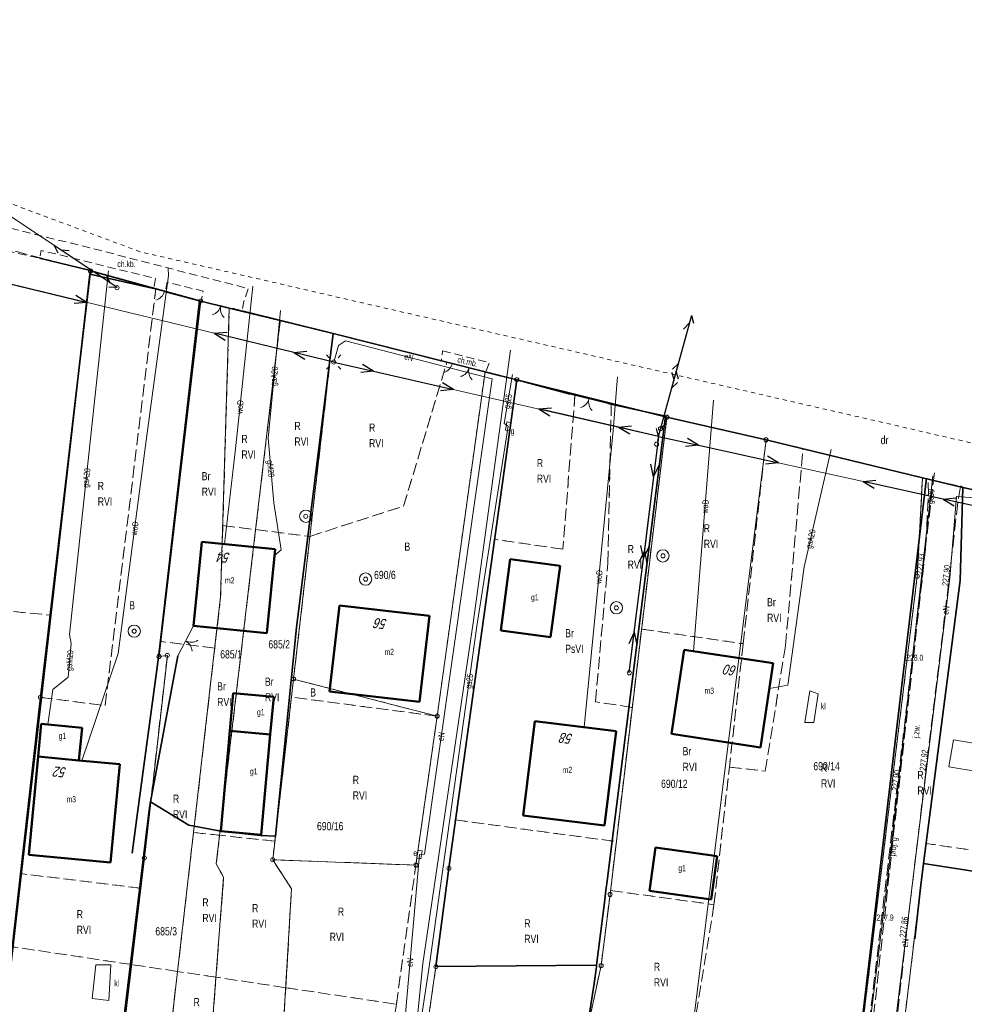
# Model space of a CAD drawing. Header units: metres. Extents: x 6590050 to 6616701, y 5542928 to 5566958.
# Tile 43 of 48: x 6598948 to 6599063, y 5546808 to 5546928. Entities that reach past the tile are written whole.
import ezdxf
from ezdxf.enums import TextEntityAlignment as Align

# ---------------------------------------------------------------- set-up
doc = ezdxf.new("R2010")
doc.units = ezdxf.units.M
doc.header["$MEASUREMENT"] = 0
for name, pattern in [('1.0_0.5', [1.5, 1, -0.5]), ('1.5_0.5', [2, 1.5, -0.5]), ('219-500', [0]), ('egba01_500', [0]), ('egkk-500', [2, 1.5, -0.5]), ('egug-500', [1, 0.5, -0.5]), ('otob_500', [0]), ('otof_500', [0]), ('suep_nn_500', [0]), ('supp_500', [1, 0.5, -0.5]), ('sutp_500', [0])]:
    doc.linetypes.add(name, pattern=pattern)
doc.layers.get('0').update_dxf_attribs({"color": 2, "linetype": 'CONTINUOUS', "lineweight": 5})
for name, color, linetype in [('202-punkt graniczny', 7, 'CONTINUOUS'), ('203-punkt graniczny', 7, 'CONTINUOUS'), ('209-oznaczenie konturu klasyfikacyjnego', 7, 'CONTINUOUS'), ('210-oznaczenie konturu użytku gruntowego', 7, 'CONTINUOUS'), ('211-numer działki ewidencyjnej', 7, 'CONTINUOUS'), ('217-kontur klasyfikacyjny', 7, 'CONTINUOUS'), ('218-kontur użytku gruntowego', 7, 'CONTINUOUS'), ('219-działka ewidencyjna', 7, 'CONTINUOUS'), ('312-budynek ewidencyjny', 7, 'CONTINUOUS'), ('312-oznaczenie budynku ewidencyjnego-Atr117', 7, 'CONTINUOUS'), ('Adres nieruchomości (na budynku)', 7, 'CONTINUOUS'), ('brama', 7, 'CONTINUOUS'), ('chodnik', 7, 'CONTINUOUS'), ('chodnik-Atr17', 7, 'CONTINUOUS'), ('furtka', 7, 'CONTINUOUS'), ('Granica arkusza mapy', 7, 'CONTINUOUS'), ('jezdnia', 7, 'CONTINUOUS'), ('jezdnia-Atr17', 7, 'CONTINUOUS'), ('latarnia', 7, 'CONTINUOUS'), ('ogrodzenie trwałe', 7, 'CONTINUOUS'), ('osadnik  szambo', 7, 'CONTINUOUS'), ('osadnik  szambo-Atr17', 7, 'CONTINUOUS'), ('pikieta naturalna', 7, 'CONTINUOUS'), ('pikieta naturalna-Atr2', 7, 'CONTINUOUS'), ('pikieta sztuczna', 7, 'CONTINUOUS'), ('pikieta sztuczna-Atr2', 7, 'CONTINUOUS'), ('przewód elektroenergetyczny niskiego napięcia', 7, 'CONTINUOUS'), ('przewód elektroenergetyczny podziemny', 7, 'CONTINUOUS'), ('przewód elektroenergetyczny podziemny-Atr1', 7, 'CONTINUOUS'), ('przewód gazowy', 7, 'CONTINUOUS'), ('przewód gazowy - ob. projektowany', 7, 'CONTINUOUS'), ('przewód gazowy - ob. projektowany-Atr1', 7, 'CONTINUOUS'), ('przewód gazowy-Atr1', 7, 'CONTINUOUS'), ('przewód telekomunikacyjny napowietrzny', 7, 'CONTINUOUS'), ('przewód wodociągowy', 7, 'CONTINUOUS'), ('przewód wodociągowy-Atr1', 7, 'CONTINUOUS'), ('studnia zwykła', 7, 'CONTINUOUS'), ('szafa elektroenergetyczna lub kontener', 7, 'CONTINUOUS'), ('szafa elektroenergetyczna lub kontener-Atr17', 7, 'CONTINUOUS'), ('szafa gazowa lub kontener', 7, 'CONTINUOUS'), ('szafa gazowa lub kontener-Atr17', 7, 'CONTINUOUS'), ('słup przewodów napowietrznych', 7, 'CONTINUOUS')]:
    doc.layers.add(name, color=color, linetype=linetype)
doc.styles.get("Standard").update_dxf_attribs({"font": 'Working1250', "width": 0.75})
doc.linetypes.add('902-500', pattern='A,3.75,0,[1,ksztalty.shx,S=0.5,R=0,X=0,Y=0],3.75', length=7.5)

# ---------------------------------------------------------------- blocks, each defined once
blk = doc.blocks.new('203')
at = {"linetype": 'Continuous', "lineweight": 0}
h = blk.add_hatch(color=0, dxfattribs=at)
edge = h.paths.add_edge_path()
edge.add_arc((0, 0), 0.045, 0, 360)
blk = doc.blocks.new('202')
at = {"color": 0, "linetype": 'Continuous', "lineweight": 0}
blk.add_circle((0, 0), 0.25, dxfattribs=at)
blk = doc.blocks.new('US15')
at = {"color": 0, "linetype": 'Continuous', "lineweight": 13}
blk.add_circle((0, 0), 0.25, dxfattribs=at)
blk = doc.blocks.new('SM01')
at = {"color": 0, "linetype": 'Continuous', "lineweight": 13}
for p, q in [((-0.53, 0.531), (-0.883, 0.884)), ((0.531, 0.531), (0.884, 0.884)), ((-0.53, -0.53), (-0.883, -0.883)), ((0.531, -0.53), (0.884, -0.883))]:
    blk.add_line(p, q, dxfattribs=at)
blk.add_circle((0, 0), 0.25, dxfattribs=at)
blk = doc.blocks.new('US13')
at = {"color": 0, "linetype": 'Continuous', "lineweight": 13}
for radius in [0.75, 0.25]:
    blk.add_circle((0, 0), radius, dxfattribs=at)
blk = doc.blocks.new('US18')
at = {"color": 0, "linetype": 'Continuous', "lineweight": 13}
for p, q in [((-0.5, -0.25), (-0.5, 0.25)), ((-0.5, 0.25), (0.5, 0.25)), ((0.5, -0.25), (0.5, 0.25)), ((-0.5, -0.25), (0.5, -0.25))]:
    blk.add_line(p, q, dxfattribs=at)
blk = doc.blocks.new('US20')
at = {"color": 0, "linetype": 'Continuous', "lineweight": 13}
for p, q in [((-0.5, -0.25), (-0.5, 0.25)), ((-0.5, 0.25), (0.5, 0.25)), ((0.5, -0.25), (0.5, 0.25)), ((-0.5, -0.25), (0.5, -0.25))]:
    blk.add_line(p, q, dxfattribs=at)
blk = doc.blocks.new('PW01')
at = {"linetype": 'Continuous', "lineweight": 13}
h = blk.add_hatch(color=0, dxfattribs=at)
edge = h.paths.add_edge_path()
edge.add_arc((0, 0), 0.045, 0, 360)
blk = doc.blocks.new('OK02')
at = {"color": 0, "linetype": 'Continuous', "lineweight": 0}
for centre, start, end in [((-1.5, 0), 0, 60), ((1.5, 0), 120, 180)]:
    blk.add_arc(centre, 1.5, start, end, dxfattribs=at)
blk = doc.blocks.new('OK04')
at = {"color": 0, "linetype": 'Continuous', "lineweight": 0}
blk.add_arc((1.5, 0.001), 1.5, 120, 180, dxfattribs=at)
blk = doc.blocks.new('SUEP1')
at = {"color": 0, "linetype": 'Continuous'}
for p, q in [((0, 0), (5, 0)), ((5, 0), (3.5, 0.5)), ((5, 0), (3.5, -0.5)), ((5, 0), (15, 0)), ((15, 0), (13.5, 0.5)), ((15, 0), (13.5, -0.5))]:
    blk.add_line(p, q, dxfattribs=at)
blk = doc.blocks.new('SM05')
at = {"color": 0, "linetype": 'Continuous', "lineweight": 13}
blk.add_circle((0, 0), 0.25, dxfattribs=at)
blk = doc.blocks.new('SUTP')
at = {"color": 0, "linetype": 'Continuous'}
for p, q in [((0, 0), (0.866, 0.5)), ((0, 0), (9.232, 0)), ((1.866, -0.5), (1, 0)), ((7.366, -0.5), (8.232, 0)), ((9.232, 0), (8.366, 0.5))]:
    blk.add_line(p, q, dxfattribs=at)

msp = doc.modelspace()

# ---------------------------------------------------------------- linework, layer by layer
at = {"layer": '217-kontur klasyfikacyjny', "color": 92, "linetype": 'egkk-500', "lineweight": 18, "flags": 128}
for points in [[(6598956.48, 5546897.43), (6598942.54, 5546901.07)], [(6598951.54, 5546855.42), (6598956.48, 5546897.43)], [(6598964.45, 5546895.25), (6598956.48, 5546897.43)], [(6598958.26, 5546844.38), (6598964.45, 5546895.25)], [(6598969.93, 5546893.75), (6598965.06, 5546852.21)], [(6598973.42, 5546892.89), (6598969.93, 5546893.75)], [(6598973.42, 5546892.89), (6598972.62, 5546866.35)], [(6598979.64, 5546891.37), (6598973.42, 5546892.89)], [(6598976.63, 5546865.85), (6598979.64, 5546891.37)], [(6598986.11, 5546889.78), (6598979.64, 5546891.37)], [(6598986.11, 5546889.78), (6598983.26, 5546865.03)], [(6598999.99, 5546886.3), (6598986.11, 5546889.78)], [(6598994.69, 5546868.72), (6598999.99, 5546886.3)], [(6599008.52, 5546884.15), (6599005.81, 5546864.68)], [(6599015.62, 5546882.38), (6599008.52, 5546884.15)], [(6599015.62, 5546882.38), (6599014.15, 5546863.46)], [(6599020.05, 5546881.27), (6599015.62, 5546882.38)], [(6599019.63, 5546861.75), (6599020.05, 5546881.27)], [(6599026.83, 5546879.58), (6599020.05, 5546881.27)], [(6599026.83, 5546879.58), (6599023.75, 5546853.72)], [(6599038.94, 5546876.82), (6599026.83, 5546879.58)], [(6599036.15, 5546851.93), (6599038.94, 5546876.82)], [(6599043.46, 5546875.75), (6599038.94, 5546876.82)], [(6599041.32, 5546851.69), (6599043.46, 5546875.75)], [(6599058.04, 5546872.19), (6599043.46, 5546875.75)], [(6599057.4, 5546860.16), (6599058.04, 5546872.19)], [(6599062.95, 5546871.01), (6599058.04, 5546872.19)], [(6599062.66, 5546859.64), (6599062.95, 5546871.01)], [(6599076.39, 5546868.23), (6599062.95, 5546871.01)], [(6598983.26, 5546865.03), (6598994.69, 5546868.72)], [(6598972.62, 5546866.35), (6598972.36, 5546857.65)], [(6598972.62, 5546866.35), (6598976.63, 5546865.85)], [(6598972.24, 5546828.54), (6598976.63, 5546865.85)], [(6598976.63, 5546865.85), (6598983.26, 5546865.03)], [(6598981.26, 5546847.61), (6598983.26, 5546865.03)], [(6599005.81, 5546864.68), (6599001.05, 5546830.41)], [(6599014.15, 5546863.46), (6599005.81, 5546864.68)], [(6599018.12, 5546844.85), (6599019.63, 5546861.75)], [(6599049.98, 5546799.26), (6599057.4, 5546860.16)], [(6599058.5, 5546827.53), (6599062.66, 5546859.64)], [(6598972.36, 5546857.65), (6598971.64, 5546851.39)], [(6598937.12, 5546856.82), (6598951.54, 5546855.42)], [(6598951.54, 5546855.42), (6598950.36, 5546845.38)], [(6599022.61, 5546844.14), (6599023.75, 5546853.72)], [(6599023.75, 5546853.72), (6599036.15, 5546851.93)], [(6598965.06, 5546852.21), (6598964.84, 5546850.36)], [(6598971.64, 5546851.39), (6598965.06, 5546852.21)], [(6599036.15, 5546851.93), (6599034.47, 5546836.87)], [(6599038.85, 5546836.37), (6599041.32, 5546851.69)], [(6598965.86, 5546850.5), (6598963.05, 5546825.76)], [(6598964.84, 5546850.36), (6598965.86, 5546850.5)], [(6598971.64, 5546851.39), (6598969.05, 5546828.88)], [(6598981.01, 5546845.41), (6598981.26, 5546847.61)], [(6598947.92, 5546823.87), (6598950.36, 5546845.38)], [(6598950.36, 5546845.38), (6598958.26, 5546844.38)], [(6598978.98, 5546827.83), (6598981.01, 5546845.41)], [(6598998.79, 5546843.08), (6598981.01, 5546845.41)], [(6599022.61, 5546844.14), (6599018.12, 5546844.85)], [(6598996.2, 5546824.9), (6598998.79, 5546843.08)], [(6599020.67, 5546827.77), (6599022.61, 5546844.14)], [(6599032.59, 5546820.07), (6599034.47, 5546836.87)], [(6599034.47, 5546836.87), (6599038.85, 5546836.37)], [(6599001.05, 5546830.41), (6599000.23, 5546824.52)], [(6599001.05, 5546830.41), (6599020.67, 5546827.77)], [(6598969.05, 5546828.88), (6598967.1, 5546811.92)], [(6598969.05, 5546828.88), (6598972.24, 5546828.54)], [(6598972.24, 5546828.54), (6598971.83, 5546825.05)], [(6598978.98, 5546827.83), (6598972.24, 5546828.54)], [(6598978.72, 5546825.56), (6598978.98, 5546827.83)], [(6599020.67, 5546827.77), (6599019.96, 5546821.8)], [(6599057.8, 5546822.13), (6599058.5, 5546827.53)], [(6599089.35, 5546823.06), (6599058.5, 5546827.53)], [(6598963.05, 5546825.76), (6598962.61, 5546822.08)], [(6598971.83, 5546825.05), (6598972.73, 5546823.42)], [(6598981.02, 5546822.02), (6598978.72, 5546825.56)], [(6598978.72, 5546825.56), (6598996.2, 5546824.9)], [(6598947.92, 5546823.87), (6598946.9, 5546814.94)], [(6598962.61, 5546822.08), (6598947.92, 5546823.87)], [(6598993.81, 5546807.92), (6598996.2, 5546824.9)], [(6599000.23, 5546824.52), (6598998.65, 5546812.51)], [(6598972.73, 5546823.42), (6598971.79, 5546811.22)], [(6598961.5, 5546812.76), (6598962.61, 5546822.08)], [(6598980.31, 5546809.94), (6598981.02, 5546822.02)], [(6599019.9, 5546821.32), (6599019.96, 5546821.8)], [(6599019.96, 5546821.8), (6599032.59, 5546820.07)], [(6599055, 5546799.01), (6599057.8, 5546822.13)], [(6599018.81, 5546812.64), (6599019.9, 5546821.32)], [(6599032.59, 5546820.07), (6599029.65, 5546802.23)], [(6598961.5, 5546812.76), (6598946.9, 5546814.94)], [(6598952.91, 5546740.92), (6598961.5, 5546812.76)], [(6598967.1, 5546811.92), (6598961.5, 5546812.76)], [(6598967.1, 5546811.92), (6598966.2, 5546804.11)], [(6598971.79, 5546811.22), (6598967.1, 5546811.92)], [(6598998.65, 5546812.51), (6598997.88, 5546807.31)], [(6599017, 5546804.2), (6599018.81, 5546812.64)], [(6598971.79, 5546811.22), (6598971.21, 5546803.64)], [(6598980.31, 5546809.94), (6598971.79, 5546811.22)], [(6598979.89, 5546802.83), (6598980.31, 5546809.94)], [(6598980.31, 5546809.94), (6598993.81, 5546807.92)], [(6598991.68, 5546792.79), (6598993.81, 5546807.92)]]:
    msp.add_lwpolyline(points, dxfattribs=at)
at = {"layer": '218-kontur użytku gruntowego', "color": 3, "linetype": 'egug-500', "lineweight": 18, "flags": 128}
for points in [[(6598962.51, 5546899.78), (6598886.41, 5546928.1)], [(6598956.48, 5546897.43), (6598942.54, 5546901.07)], [(6599110.69, 5546865.71), (6598962.51, 5546899.78)], [(6598951.54, 5546855.42), (6598956.48, 5546897.43)], [(6598964.45, 5546895.25), (6598956.48, 5546897.43)], [(6598958.26, 5546844.38), (6598964.45, 5546895.25)], [(6598969.93, 5546893.75), (6598964.45, 5546895.25)], [(6598969.93, 5546893.75), (6598965.06, 5546852.21)], [(6598973.42, 5546892.89), (6598969.93, 5546893.75)], [(6598973.42, 5546892.89), (6598972.62, 5546866.35)], [(6598979.64, 5546891.37), (6598973.42, 5546892.89)], [(6598976.63, 5546865.85), (6598979.64, 5546891.37)], [(6598986.11, 5546889.78), (6598979.64, 5546891.37)], [(6598986.11, 5546889.78), (6598983.26, 5546865.03)], [(6598999.99, 5546886.3), (6598986.11, 5546889.78)], [(6598994.69, 5546868.72), (6598999.99, 5546886.3)], [(6599004.64, 5546885.13), (6598999.99, 5546886.3)], [(6598998.79, 5546843.08), (6599004.64, 5546885.13)], [(6599008.52, 5546884.15), (6599004.64, 5546885.13)], [(6599008.52, 5546884.15), (6599005.81, 5546864.68)], [(6599015.62, 5546882.38), (6599008.52, 5546884.15)], [(6599015.62, 5546882.38), (6599014.15, 5546863.46)], [(6599020.05, 5546881.27), (6599015.62, 5546882.38)], [(6599019.63, 5546861.75), (6599020.05, 5546881.27)], [(6599026.83, 5546879.58), (6599020.05, 5546881.27)], [(6599026.83, 5546879.58), (6599023.75, 5546853.72)], [(6599038.94, 5546876.82), (6599026.83, 5546879.58)], [(6599036.15, 5546851.93), (6599038.94, 5546876.82)], [(6599043.46, 5546875.75), (6599038.94, 5546876.82)], [(6599041.32, 5546851.69), (6599043.46, 5546875.75)], [(6599058.04, 5546872.19), (6599043.46, 5546875.75)], [(6599057.4, 5546860.16), (6599058.04, 5546872.19)], [(6599062.95, 5546871.01), (6599058.04, 5546872.19)], [(6599062.66, 5546859.64), (6599062.95, 5546871.01)], [(6599076.39, 5546868.23), (6599062.95, 5546871.01)], [(6598983.26, 5546865.03), (6598994.69, 5546868.72)], [(6598972.62, 5546866.35), (6598972.36, 5546857.65)], [(6598972.62, 5546866.35), (6598976.63, 5546865.85)], [(6598972.24, 5546828.54), (6598976.63, 5546865.85)], [(6598976.63, 5546865.85), (6598983.26, 5546865.03)], [(6598981.26, 5546847.61), (6598983.26, 5546865.03)], [(6599005.81, 5546864.68), (6599001.05, 5546830.41)], [(6599014.15, 5546863.46), (6599005.81, 5546864.68)], [(6599018.12, 5546844.85), (6599019.63, 5546861.75)], [(6599049.98, 5546799.26), (6599057.4, 5546860.16)], [(6599058.5, 5546827.53), (6599062.66, 5546859.64)], [(6598972.36, 5546857.65), (6598971.64, 5546851.39)], [(6598937.12, 5546856.82), (6598951.54, 5546855.42)], [(6598951.54, 5546855.42), (6598950.36, 5546845.38)], [(6599022.61, 5546844.14), (6599023.75, 5546853.72)], [(6599023.75, 5546853.72), (6599036.15, 5546851.93)], [(6598965.06, 5546852.21), (6598964.84, 5546850.36)], [(6598971.64, 5546851.39), (6598965.06, 5546852.21)], [(6599036.15, 5546851.93), (6599034.47, 5546836.87)], [(6599038.85, 5546836.37), (6599041.32, 5546851.69)], [(6598965.86, 5546850.5), (6598963.05, 5546825.76)], [(6598964.84, 5546850.36), (6598965.86, 5546850.5)], [(6598971.64, 5546851.39), (6598969.05, 5546828.88)], [(6598981.01, 5546845.41), (6598981.26, 5546847.61)], [(6598981.26, 5546847.61), (6598998.79, 5546843.08)], [(6598950.36, 5546845.38), (6598947.92, 5546823.87)], [(6598950.36, 5546845.38), (6598958.26, 5546844.38)], [(6598978.98, 5546827.83), (6598981.01, 5546845.41)], [(6598998.79, 5546843.08), (6598981.01, 5546845.41)], [(6599022.61, 5546844.14), (6599018.12, 5546844.85)], [(6598996.2, 5546824.9), (6598998.79, 5546843.08)], [(6599020.67, 5546827.77), (6599022.61, 5546844.14)], [(6599032.59, 5546820.07), (6599034.47, 5546836.87)], [(6599034.47, 5546836.87), (6599038.85, 5546836.37)], [(6599001.05, 5546830.41), (6599000.23, 5546824.52)], [(6599001.05, 5546830.41), (6599020.67, 5546827.77)], [(6598969.05, 5546828.88), (6598967.1, 5546811.92)], [(6598969.05, 5546828.88), (6598972.24, 5546828.54)], [(6598972.24, 5546828.54), (6598971.83, 5546825.05)], [(6598978.98, 5546827.83), (6598972.24, 5546828.54)], [(6598978.72, 5546825.56), (6598978.98, 5546827.83)], [(6599020.67, 5546827.77), (6599019.96, 5546821.8)], [(6599057.8, 5546822.13), (6599058.5, 5546827.53)], [(6599089.35, 5546823.06), (6599058.5, 5546827.53)], [(6598963.05, 5546825.76), (6598962.61, 5546822.08)], [(6598971.83, 5546825.05), (6598972.73, 5546823.42)], [(6598981.02, 5546822.02), (6598978.72, 5546825.56)], [(6598978.72, 5546825.56), (6598996.2, 5546824.9)], [(6598947.92, 5546823.87), (6598946.9, 5546814.94)], [(6598962.61, 5546822.08), (6598947.92, 5546823.87)], [(6598993.81, 5546807.92), (6598996.2, 5546824.9)], [(6599000.23, 5546824.52), (6598998.65, 5546812.51)], [(6598972.73, 5546823.42), (6598971.79, 5546811.22)], [(6598961.5, 5546812.76), (6598962.61, 5546822.08)], [(6598980.31, 5546809.94), (6598981.02, 5546822.02)], [(6599019.9, 5546821.32), (6599019.96, 5546821.8)], [(6599019.96, 5546821.8), (6599032.59, 5546820.07)], [(6599055, 5546799.01), (6599057.8, 5546822.13)], [(6599018.81, 5546812.64), (6599019.9, 5546821.32)], [(6599032.59, 5546820.07), (6599029.65, 5546802.23)], [(6598961.5, 5546812.76), (6598946.9, 5546814.94)], [(6598952.91, 5546740.92), (6598961.5, 5546812.76)], [(6598967.1, 5546811.92), (6598961.5, 5546812.76)], [(6598967.1, 5546811.92), (6598966.2, 5546804.11)], [(6598971.79, 5546811.22), (6598967.1, 5546811.92)], [(6598998.65, 5546812.51), (6598997.88, 5546807.31)], [(6599017, 5546804.2), (6599018.81, 5546812.64)], [(6598971.79, 5546811.22), (6598971.21, 5546803.64)], [(6598980.31, 5546809.94), (6598971.79, 5546811.22)], [(6598979.89, 5546802.83), (6598980.31, 5546809.94)], [(6598980.31, 5546809.94), (6598993.81, 5546807.92)], [(6598991.68, 5546792.79), (6598993.81, 5546807.92)]]:
    msp.add_lwpolyline(points, dxfattribs=at)
at = {"layer": '219-działka ewidencyjna', "color": 7, "linetype": '219-500', "lineweight": 18, "flags": 128}
for points in [[(6598950.36, 5546845.38), (6598956.48, 5546897.43)], [(6598969.93, 5546893.75), (6598956.48, 5546897.43)], [(6598969.93, 5546893.75), (6598964.84, 5546850.36)], [(6598973.42, 5546892.89), (6598969.93, 5546893.75)], [(6598973.42, 5546892.89), (6598972.36, 5546857.65)], [(6598973.42, 5546892.89), (6598979.64, 5546891.37)], [(6598971.83, 5546825.05), (6598979.64, 5546891.37)], [(6598986.11, 5546889.78), (6598979.64, 5546891.37)], [(6598981.26, 5546847.61), (6598986.11, 5546889.78)], [(6599004.64, 5546885.13), (6598986.11, 5546889.78)], [(6598998.79, 5546843.08), (6599004.64, 5546885.13)], [(6599008.52, 5546884.15), (6599004.64, 5546885.13)], [(6599008.52, 5546884.15), (6599000.23, 5546824.52)], [(6599026.83, 5546879.58), (6599008.52, 5546884.15)], [(6599026.83, 5546879.58), (6599019.9, 5546821.32)], [(6599038.94, 5546876.82), (6599026.83, 5546879.58)], [(6599029.65, 5546802.23), (6599038.94, 5546876.82)], [(6599038.94, 5546876.82), (6599058.04, 5546872.19)], [(6599058.04, 5546872.19), (6599057.4, 5546860.16)], [(6599062.95, 5546871.01), (6599058.04, 5546872.19)], [(6599062.95, 5546871.01), (6599062.66, 5546859.64)], [(6599093.75, 5546864.28), (6599062.95, 5546871.01)], [(6599057.4, 5546860.16), (6599049.98, 5546799.26)], [(6599057.8, 5546822.13), (6599062.66, 5546859.64)], [(6598972.36, 5546857.65), (6598966.2, 5546804.11)], [(6598965.86, 5546850.5), (6598963.05, 5546825.76)], [(6598964.84, 5546850.36), (6598965.86, 5546850.5)], [(6598981.26, 5546847.61), (6598978.72, 5546825.56)], [(6598998.79, 5546843.08), (6598981.26, 5546847.61)], [(6598950.36, 5546845.38), (6598938.68, 5546742.5)], [(6598998.79, 5546843.08), (6598996.2, 5546824.9)], [(6598963.05, 5546825.76), (6598952.91, 5546740.92)], [(6598972.73, 5546823.42), (6598971.83, 5546825.05)], [(6598978.72, 5546825.56), (6598996.2, 5546824.9)], [(6598981.02, 5546822.02), (6598978.72, 5546825.56)], [(6599000.23, 5546824.52), (6598998.65, 5546812.51)], [(6598972.73, 5546823.42), (6598971.21, 5546803.64)], [(6598981.02, 5546822.02), (6598979.89, 5546802.83)], [(6599057.8, 5546822.13), (6599052.05, 5546774.58)], [(6599019.9, 5546821.32), (6599018.81, 5546812.64)], [(6598998.65, 5546812.51), (6598997.15, 5546802.33)], [(6599017, 5546804.2), (6599018.81, 5546812.64)]]:
    msp.add_lwpolyline(points, dxfattribs=at)
at = {"layer": '312-budynek ewidencyjny', "color": 7, "linetype": 'Continuous', "lineweight": 50, "flags": 128}
for points in [[(6598969.04, 5546854.11), (6598970.07, 5546864.36)], [(6598970.07, 5546864.36), (6598979.02, 5546863.46)], [(6598979.02, 5546863.46), (6598977.99, 5546853.21)], [(6599006.56, 5546853.54), (6599007.72, 5546862.26)], [(6599007.72, 5546862.26), (6599013.82, 5546861.45)], [(6599013.82, 5546861.45), (6599012.65, 5546852.72)], [(6598985.67, 5546846.11), (6598986.88, 5546856.59)], [(6598986.88, 5546856.59), (6598997.86, 5546855.32)], [(6598997.86, 5546855.32), (6598996.65, 5546844.84)], [(6598977.99, 5546853.21), (6598969.04, 5546854.11)], [(6599012.65, 5546852.72), (6599006.56, 5546853.54)], [(6599027.39, 5546840.91), (6599028.94, 5546851.19)], [(6599028.94, 5546851.19), (6599039.82, 5546849.55)], [(6599039.82, 5546849.55), (6599038.27, 5546839.27)], [(6598973.49, 5546841.3), (6598973.91, 5546845.9)], [(6598973.91, 5546845.9), (6598978.84, 5546845.45)], [(6598978.84, 5546845.45), (6598978.42, 5546840.85)], [(6598996.65, 5546844.84), (6598985.67, 5546846.11)], [(6598950.09, 5546838.16), (6598950.47, 5546842.14)], [(6598950.47, 5546842.14), (6598955.45, 5546841.67)], [(6599009.3, 5546830.97), (6599010.71, 5546842.48)], [(6599010.71, 5546842.48), (6599020.64, 5546841.26)], [(6598955.45, 5546841.67), (6598955.07, 5546837.68)], [(6598972.37, 5546829.05), (6598973.49, 5546841.3)], [(6598978.42, 5546840.85), (6598973.49, 5546841.3)], [(6598973.49, 5546841.3), (6598978.42, 5546840.85)], [(6598978.42, 5546840.85), (6598977.3, 5546828.6)], [(6599020.64, 5546841.26), (6599019.22, 5546829.75)], [(6599038.27, 5546839.27), (6599027.39, 5546840.91)], [(6598948.96, 5546826.16), (6598950.09, 5546838.16)], [(6598950.09, 5546838.16), (6598955.07, 5546837.68)], [(6598955.07, 5546837.68), (6598950.09, 5546838.16)], [(6598955.07, 5546837.68), (6598960.05, 5546837.21)], [(6598960.05, 5546837.21), (6598958.91, 5546825.22)], [(6599019.22, 5546829.75), (6599009.3, 5546830.97)], [(6598977.3, 5546828.6), (6598972.37, 5546829.05)], [(6599024.71, 5546821.78), (6599025.46, 5546827.06)], [(6599025.46, 5546827.06), (6599032.98, 5546825.99)], [(6598958.91, 5546825.22), (6598948.96, 5546826.16)], [(6599032.98, 5546825.99), (6599032.23, 5546820.71)], [(6599032.23, 5546820.71), (6599024.71, 5546821.78)]]:
    msp.add_lwpolyline(points, dxfattribs=at)
at = {"layer": 'brama', "color": 7, "linetype": 'otob_500', "lineweight": 18, "flags": 128}
for points in [[(6598974.96, 5546892.56), (6598969.79, 5546893.78)], [(6599004.73, 5546885.06), (6599000.64, 5546886.14)], [(6599019.62, 5546881.24), (6599015.02, 5546882.4)], [(6598969.03, 5546854.1), (6598967.12, 5546850.46)]]:
    msp.add_lwpolyline(points, dxfattribs=at)
at = {"layer": 'chodnik', "color": 7, "linetype": '1.0_0.5', "lineweight": 18, "flags": 128}
for points in [[(6598914.4, 5546907.71), (6598914.63, 5546909.21), (6598914.78, 5546910.75), (6598942.63, 5546903.68), (6598957.72, 5546899.91), (6598975.74, 5546895.27), (6598975.18, 5546893.69), (6598974.98, 5546892.6), (6598969.99, 5546893.73), (6598970.23, 5546894.98), (6598965.83, 5546896.06), (6598965.61, 5546894.94), (6598964.2, 5546895.32), (6598964.42, 5546896.5), (6598950.47, 5546899.94), (6598950.26, 5546898.99), (6598946.36, 5546899.84), (6598946.63, 5546900.92), (6598942.51, 5546901.99), (6598938.99, 5546902.88), (6598938.69, 5546901.6), (6598937.74, 5546901.89), (6598938.02, 5546903.13), (6598924.43, 5546906.58), (6598924.15, 5546905.26), (6598922.87, 5546905.63), (6598923.13, 5546907), (6598918.69, 5546908.08), (6598918.58, 5546906.69)], [(6598999.44, 5546887.67), (6599005.17, 5546886.26), (6599004.73, 5546885.06), (6599000.64, 5546886.14), (6598999.32, 5546886.45)]]:
    msp.add_lwpolyline(points, close=True, dxfattribs=at)
at = {"layer": 'furtka', "color": 7, "linetype": 'otof_500', "lineweight": 18, "flags": 128}
for points in [[(6598965.5, 5546894.94), (6598964.38, 5546895.23)], [(6599000.64, 5546886.14), (6598999.32, 5546886.45)]]:
    msp.add_lwpolyline(points, dxfattribs=at)
at = {"layer": 'Granica arkusza mapy', "color": 94, "linetype": 'egba01_500', "lineweight": 35, "flags": 128}
msp.add_lwpolyline([(6598938.68, 5546742.5), (6598929.13, 5546660.08), (6598945.34, 5546657.77), (6598948.28, 5546679.74), (6598952.91, 5546740.92), (6598958.84, 5546740.2), (6598966.31, 5546739.81), (6598976.15, 5546739.3), (6598972, 5546669.78), (6598969.38, 5546653.61), (6598967.16, 5546639.97), (6598964.61, 5546624.22), (6598963.56, 5546606.18), (6599007.25, 5546603.47), (6599020.17, 5546602.67), (6599034.82, 5546601.76), (6599051, 5546600.76), (6599069.3, 5546600.96), (6599072.15, 5546601.52), (6599076.15, 5546602.3), (6599085.01, 5546604.04), (6599097.82, 5546606.55), (6599113.48, 5546606.75), (6599113.57, 5546618.1), (6599113.94, 5546628.5), (6599113.99, 5546630.01), (6599116.72, 5546643.6), (6599115.48, 5546658.02), (6599121.55, 5546657.59), (6599125.11, 5546658.56), (6599125.04, 5546656.5), (6599121.72, 5546656.17), (6599121.41, 5546649.36), (6599184.18, 5546635.07), (6599187.56, 5546650.52), (6599185.52, 5546650.92), (6599188.59, 5546667.97), (6599153.93, 5546675.15), (6599127.13, 5546688.38), (6599128.18, 5546703.99), (6599130.88, 5546723.81), (6599131.17, 5546727.54), (6599127.14, 5546733.41), (6599127.55, 5546750.08), (6599127.59, 5546768.9), (6599170.44, 5546762.44), (6599180.43, 5546761.11), (6599186.29, 5546797.37), (6599193.31, 5546840.85), (6599183.46, 5546843), (6599139.99, 5546852.51), (6599138.05, 5546853.11), (6599132.95, 5546854.52), (6599128.26, 5546855.72), (6599118.51, 5546858.05), (6599112.68, 5546859.45), (6599097.66, 5546863.56), (6599093.75, 5546864.28), (6599062.95, 5546871.01), (6599058.04, 5546872.19), (6599038.94, 5546876.82), (6599026.83, 5546879.58), (6599008.52, 5546884.15), (6599004.64, 5546885.13), (6598986.11, 5546889.78), (6598979.64, 5546891.37), (6598973.42, 5546892.89), (6598969.93, 5546893.75), (6598956.48, 5546897.43), (6598950.36, 5546845.38)], close=True, dxfattribs=at)
at = {"layer": 'jezdnia', "color": 7, "linetype": '1.5_0.5', "lineweight": 18, "flags": 128}
msp.add_lwpolyline([(6599058.45, 5546836.34), (6599056.01, 5546815.91), (6599053.04, 5546788.85), (6599049.44, 5546790.42), (6599051.7, 5546803.12), (6599055.09, 5546833.87), (6599058.41, 5546863.43), (6599058.76, 5546870.02), (6599058.73, 5546872.03), (6599062.68, 5546871.16), (6599062.3, 5546868.78), (6599061.19, 5546858.86)], close=True, dxfattribs=at)
at = {"layer": 'ogrodzenie trwałe', "color": 7, "linetype": '902-500', "lineweight": 35, "flags": 128}
for points in [[(6598950.26, 5546898.99), (6598956.49, 5546897.47), (6598956.41, 5546897.03)], [(6598963.8, 5546832.63), (6598963.67, 5546831.92), (6598958.7, 5546791.07), (6598944.4, 5546792.36), (6598956.41, 5546897.03), (6598964.38, 5546895.23)], [(6598965.5, 5546894.94), (6598969.79, 5546893.78)], [(6598969.79, 5546893.78), (6598964.8, 5546850.57)], [(6598974.96, 5546892.56), (6598986.11, 5546889.78)], [(6598986.11, 5546889.78), (6598981.61, 5546853.91), (6598979.06, 5546828.44), (6598977.23, 5546828.5)], [(6598999.32, 5546886.45), (6598986.11, 5546889.78)], [(6599008.52, 5546884.15), (6599000.23, 5546824.52), (6598998.65, 5546812.51), (6599018.26, 5546812.68)], [(6599008.52, 5546884.15), (6599004.73, 5546885.06)], [(6599015.02, 5546882.4), (6599008.52, 5546884.15)], [(6599026.67, 5546879.71), (6599019.62, 5546881.24)], [(6599018.26, 5546812.68), (6599019.25, 5546820.66), (6599019.37, 5546821.83), (6599019.5, 5546822.67), (6599026.67, 5546879.71)], [(6599058.55, 5546872.12), (6599055.61, 5546847.57), (6599052.94, 5546825.2), (6599049.82, 5546798.69), (6599016.87, 5546802.38), (6599017, 5546804.2), (6599017.96, 5546810.46), (6599018.24, 5546812.48), (6599018.26, 5546812.68)], [(6599062.95, 5546871.01), (6599062.66, 5546859.64), (6599058.18, 5546825.09)], [(6599062.68, 5546871.16), (6599062.95, 5546871.01)], [(6599062.95, 5546871.01), (6599076.54, 5546867.99)], [(6598964.8, 5546850.57), (6598962.23, 5546831.29), (6598961.58, 5546826.37)], [(6598967.12, 5546850.46), (6598963.8, 5546832.63)], [(6598977.23, 5546828.5), (6598972.37, 5546829.05), (6598968.47, 5546829.79), (6598963.8, 5546832.63)], [(6599058.18, 5546825.09), (6599057.8, 5546822.13), (6599057.12, 5546815.9)], [(6599065.79, 5546823.92), (6599058.18, 5546825.09)]]:
    msp.add_lwpolyline(points, dxfattribs=at)
at = {"layer": 'osadnik  szambo', "color": 34, "linetype": 'Continuous', "lineweight": 18, "flags": 128}
for points in [[(6599044.76, 5546842.32), (6599043.66, 5546842.29), (6599044.27, 5546846.19), (6599045.3, 5546845.79)], [(6599061.81, 5546840.19), (6599065.25, 5546839.61), (6599065.15, 5546838.98), (6599064.7, 5546836.32), (6599061.26, 5546836.89)], [(6598957.11, 5546812.73), (6598958.97, 5546812.71), (6598958.72, 5546808.38), (6598956.67, 5546808.6)]]:
    msp.add_lwpolyline(points, close=True, dxfattribs=at)
at = {"layer": 'przewód elektroenergetyczny niskiego napięcia', "color": 1, "linetype": 'suep_nn_500', "lineweight": 18, "flags": 128}
for points in [[(6598941.46, 5546897.1), (6598986.16, 5546886.31)], [(6598986.16, 5546886.31), (6599025.82, 5546877.24)], [(6599025.82, 5546877.24), (6598986.16, 5546886.31)], [(6599025.82, 5546877.24), (6599022.25, 5546848.37)], [(6599025.82, 5546877.24), (6599065.43, 5546868.51)]]:
    msp.add_lwpolyline(points, dxfattribs=at)
at = {"layer": 'przewód elektroenergetyczny podziemny', "color": 1, "linetype": 'Continuous', "lineweight": 18, "flags": 128}
for points in [[(6598996.63, 5546826.2), (6598997.24, 5546826.25), (6599005.52, 5546884.26), (6598987.59, 5546888.9), (6598986.75, 5546888.31), (6598986.16, 5546886.31)], [(6599065.53, 5546869.67), (6599062.21, 5546869.9), (6599061.38, 5546859.92), (6599053.65, 5546796.8), (6599049.61, 5546797.32)], [(6598996.63, 5546826.2), (6598992.58, 5546779.97), (6598992.22, 5546772.55), (6598992.03, 5546772.56)]]:
    msp.add_lwpolyline(points, dxfattribs=at)
at = {"layer": 'przewód gazowy', "color": 52, "linetype": 'Continuous', "lineweight": 18, "flags": 128}
for points in [[(6598958.69, 5546897.45), (6598953.92, 5546853.04)], [(6598979.67, 5546892.6), (6598978.16, 5546877.03)], [(6599007.47, 5546878.47), (6599006.98, 5546878.82), (6599007.98, 5546884.77)], [(6599007.47, 5546878.47), (6599003.64, 5546854.07), (6598997.87, 5546812.77), (6598993.45, 5546783.88)], [(6598978.95, 5546862.71), (6598979.77, 5546863.39), (6598978.84, 5546869.13), (6598978.16, 5546877.03)], [(6599046.88, 5546875.64), (6599043.61, 5546861.33), (6599041.61, 5546846.88), (6599039.35, 5546846.44)], [(6599049.45, 5546788.31), (6599050.41, 5546795.89), (6599050.55, 5546796.91), (6599050.66, 5546797.8), (6599053.59, 5546821.66), (6599056.24, 5546845.18), (6599059.32, 5546872.41)], [(6598951.27, 5546842.06), (6598951.87, 5546846.33), (6598953.73, 5546847.86), (6598954.12, 5546851.94), (6598953.92, 5546853.04)]]:
    msp.add_lwpolyline(points, dxfattribs=at)
at = {"layer": 'przewód gazowy - ob. projektowany', "color": 52, "linetype": '1.5_0.5', "lineweight": 18, "flags": 128}
msp.add_lwpolyline([(6599059.49, 5546872.78), (6599050.41, 5546796.09), (6599049.46, 5546788.36)], dxfattribs=at)
at = {"layer": 'przewód telekomunikacyjny napowietrzny', "color": 30, "linetype": 'sutp_500', "lineweight": 18, "flags": 128}
for points in [[(6598959.72, 5546895.39), (6598925.41, 5546918.33)], [(6599029.84, 5546892.01), (6599025.82, 5546877.24)]]:
    msp.add_lwpolyline(points, dxfattribs=at)
at = {"layer": 'przewód wodociągowy', "color": 5, "linetype": 'Continuous', "lineweight": 18, "flags": 128}
for points in [[(6598965.96, 5546897.75), (6598965.98, 5546896.88), (6598963.28, 5546876.75), (6598959.86, 5546850.73), (6598955.41, 5546837.65)], [(6598976.31, 5546895.56), (6598975.46, 5546887.94), (6598974.17, 5546875.7), (6598972.85, 5546864.08)], [(6599007.76, 5546887.76), (6599003.17, 5546854.49), (6598997.04, 5546812.9), (6598993.99, 5546782.89), (6598993.68, 5546775.48), (6598992.2, 5546775.52)], [(6599020.81, 5546884.52), (6599020.28, 5546877.96), (6599016.75, 5546841.74)], [(6599032.52, 5546881.65), (6599032.06, 5546875.5), (6599030.1, 5546851.01)]]:
    msp.add_lwpolyline(points, dxfattribs=at)
at = {"layer": 'słup przewodów napowietrznych', "color": 7, "linetype": 'supp_500', "lineweight": 18, "flags": 128}
msp.add_lwpolyline([(6599026.06, 5546878.19), (6599025.58, 5546876.28)], dxfattribs=at)

# ---------------------------------------------------------------- block references
at = {"layer": '202-punkt graniczny', "color": 7, "linetype": 'Continuous', "lineweight": 18}
for p in [(6598956.48, 5546897.43), (6598969.93, 5546893.75), (6599008.52, 5546884.15), (6599026.83, 5546879.58), (6599038.94, 5546876.82), (6599057.4, 5546860.16), (6598964.84, 5546850.36), (6598965.86, 5546850.5), (6598981.26, 5546847.61), (6598950.36, 5546845.38), (6598998.79, 5546843.08), (6598963.05, 5546825.76), (6598978.72, 5546825.56), (6598996.2, 5546824.9), (6599000.23, 5546824.52), (6599019.9, 5546821.32), (6598998.65, 5546812.51), (6599018.81, 5546812.64)]:
    msp.add_blockref('202', p, dxfattribs=at)
at = {"layer": '203-punkt graniczny', "color": 7, "linetype": 'Continuous', "lineweight": 18}
for p in [(6598973.42, 5546892.89), (6598979.64, 5546891.37), (6598986.11, 5546889.78), (6599004.64, 5546885.13), (6599058.04, 5546872.19), (6599062.95, 5546871.01), (6599062.66, 5546859.64), (6598972.36, 5546857.65), (6598971.83, 5546825.05), (6598972.73, 5546823.42), (6598981.02, 5546822.02), (6599057.8, 5546822.13)]:
    msp.add_blockref('203', p, dxfattribs=at)
at = {"layer": 'brama', "color": 7, "linetype": 'Continuous', "lineweight": 18}
for p, rotation in [((6598972.375, 5546893.17), 166.722), ((6599002.685, 5546885.6), 165.208), ((6599017.32, 5546881.82), 165.847), ((6598968.075, 5546852.28), 242.313)]:
    msp.add_blockref('OK02', p, dxfattribs=dict(at, rotation=rotation))
at = {"layer": 'furtka', "color": 7, "linetype": 'Continuous', "lineweight": 18}
for p, rotation in [((6598965.5, 5546894.94), 165.483), ((6599000.64, 5546886.14), 166.784)]:
    msp.add_blockref('OK04', p, dxfattribs=dict(at, rotation=rotation))
at = {"layer": 'latarnia', "color": 7, "linetype": 'Continuous', "lineweight": 18}
msp.add_blockref('SM01', (6598986.16, 5546886.31), dxfattribs=at)
at = {"layer": 'pikieta naturalna', "color": 7, "linetype": 'Continuous', "lineweight": 13}
for p in [(6599056.05, 5546849.84), (6599052.43, 5546818.12)]:
    msp.add_blockref('PW01', p, dxfattribs=at)
at = {"layer": 'pikieta sztuczna', "color": 7, "linetype": 'Continuous', "lineweight": 13}
for p in [(6599058.41, 5546863.43), (6599061.19, 5546858.86), (6599058.45, 5546836.34), (6599055.09, 5546833.87), (6599056.01, 5546815.91)]:
    msp.add_blockref('PW01', p, dxfattribs=at)
at = {"layer": 'przewód elektroenergetyczny niskiego napięcia', "color": 1, "linetype": 'Continuous', "lineweight": 18}
for p, rotation in [((6598941.46, 5546897.1), 346.4290000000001), ((6598986.16, 5546886.31), 166.429), ((6598986.16, 5546886.31), 347.1180000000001), ((6599025.82, 5546877.24), 167.118), ((6599025.82, 5546877.24), 262.951), ((6599025.82, 5546877.24), 347.571), ((6599065.43, 5546868.51), 167.571), ((6599022.25, 5546848.37), 82.951)]:
    msp.add_blockref('SUEP1', p, dxfattribs=dict(at, rotation=rotation))
at = {"layer": 'przewód telekomunikacyjny napowietrzny', "color": 30, "linetype": 'Continuous', "lineweight": 18}
for p, rotation in [((6598959.72, 5546895.39), 146.233), ((6599029.84, 5546892.01), 254.774), ((6599025.82, 5546877.24), 74.77399999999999)]:
    msp.add_blockref('SUTP', p, dxfattribs=dict(at, rotation=rotation))
at = {"layer": 'studnia zwykła', "color": 5, "linetype": 'Continuous', "lineweight": 18}
for p in [(6598982.75, 5546867.48), (6599026.36, 5546862.65), (6598990.06, 5546859.81), (6599020.67, 5546856.31), (6598961.81, 5546853.46)]:
    msp.add_blockref('US13', p, dxfattribs=at)
at = {"layer": 'szafa elektroenergetyczna lub kontener', "color": 1, "linetype": 'Continuous', "lineweight": 18, "rotation": 81.43000000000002}
msp.add_blockref('US18', (6598996.63, 5546826.2), dxfattribs=at)
at = {"layer": 'szafa gazowa lub kontener', "color": 52, "linetype": 'Continuous', "lineweight": 18, "rotation": 81.634}
msp.add_blockref('US20', (6599007.47, 5546878.47), dxfattribs=at)
at = {"layer": 'słup przewodów napowietrznych', "color": 7, "linetype": 'Continuous', "lineweight": 18}
for name, p in [('US15', (6598959.72, 5546895.39)), ('US15', (6598986.16, 5546886.31)), ('SM05', (6599026.06, 5546878.19)), ('SM05', (6599025.58, 5546876.28)), ('US15', (6599022.25, 5546848.37))]:
    msp.add_blockref(name, p, dxfattribs=at)

# ---------------------------------------------------------------- texts
at = {"layer": '209-oznaczenie konturu klasyfikacyjnego', "color": 92, "linetype": 'Continuous', "lineweight": 18, "width": 0.79}
for s, p in [('RVI', (6598981.37, 5546877.11)), ('RVI', (6598990.48, 5546876.9)), ('RVI', (6598974.9, 5546875.52)), ('RVI', (6599010.96, 5546872.58)), ('RVI', (6598970.05, 5546870.98)), ('RVI', (6598957.36, 5546869.78)), ('RVI', (6599031.34, 5546864.61)), ('RVI', (6599022.05, 5546862.08)), ('RVI', (6599039.07, 5546855.59)), ('PsVI', (6599014.43, 5546851.81)), ('RVI', (6598977.77, 5546845.89)), ('RVI', (6598971.94, 5546845.32)), ('RVI', (6599028.76, 5546837.4)), ('RVI', (6599045.65, 5546835.37)), ('RVI', (6598988.49, 5546833.91)), ('RVI', (6599057.42, 5546834.5)), ('RVI', (6598966.54, 5546831.6)), ('RVI', (6598970.13, 5546818.95)), ('RVI', (6598976.2, 5546818.25)), ('RVI', (6598954.79, 5546817.51)), ('RVI', (6598985.67, 5546816.65)), ('RVI', (6599009.43, 5546816.4)), ('RVI', (6599025.25, 5546811.09))]:
    msp.add_text(s, height=1, dxfattribs=at).set_placement(p, align=Align.TOP_LEFT)
at = {"layer": '210-oznaczenie konturu użytku gruntowego', "color": 3, "linetype": 'Continuous', "lineweight": 18, "width": 0.79}
for s, p in [('R', (6598981.37, 5546878.01)), ('R', (6598990.48, 5546877.8)), ('R', (6598974.9, 5546876.42)), ('dr', (6599052.94, 5546876.29)), ('R', (6599010.96, 5546873.48)), ('Br', (6598970.05, 5546871.88)), ('R', (6598957.36, 5546870.68)), ('R', (6599031.34, 5546865.51)), ('B', (6598994.8, 5546863.28)), ('R', (6599022.05, 5546862.98)), ('Br', (6599039.07, 5546856.49)), ('B', (6598961.2, 5546856.11)), ('Br', (6599014.43, 5546852.71)), ('Br', (6598971.94, 5546846.22)), ('Br', (6598977.77, 5546846.79)), ('B', (6598983.3, 5546845.48)), ('Br', (6599028.76, 5546838.3)), ('R', (6599045.65, 5546836.27)), ('R', (6598988.49, 5546834.81)), ('R', (6599057.42, 5546835.4)), ('R', (6598966.54, 5546832.5)), ('R', (6598970.13, 5546819.85)), ('R', (6598954.79, 5546818.41)), ('R', (6598976.2, 5546819.15)), ('R', (6598986.67, 5546818.72)), ('R', (6599009.43, 5546817.3)), ('R', (6599025.25, 5546811.99)), ('R', (6598969.05, 5546807.68))]:
    msp.add_text(s, height=1, dxfattribs=at).set_placement(p)
at = {"layer": '211-numer działki ewidencyjnej', "color": 7, "linetype": 'Continuous', "lineweight": 18, "width": 0.79}
for s, p in [('690/6', (6598991.09, 5546860.82)), ('685/2', (6598978.19, 5546852.35)), ('690/14', (6599044.72, 5546837.48)), ('690/12', (6599026.13, 5546835.33)), ('690/16', (6598984.12, 5546830.16))]:
    msp.add_text(s, height=1, dxfattribs=at).set_placement(p, align=Align.TOP_LEFT)
for s, p in [('685/1', (6598972.31, 5546850.13)), ('685/3', (6598964.39, 5546816.32))]:
    msp.add_text(s, height=1, dxfattribs=at).set_placement(p)
at = {"layer": '312-oznaczenie budynku ewidencyjnego-Atr117', "color": 7, "width": 0.667}
for s, p in [('m2', (6598972.89, 5546859.28)), ('g1', (6599010.25, 5546857.22)), ('m2', (6598992.36, 5546850.55)), ('m3', (6599031.43, 5546845.81)), ('g1', (6598976.8, 5546843.2)), ('g1', (6598952.58, 5546840.31)), ('g1', (6598975.94, 5546835.97)), ('m2', (6599014.12, 5546836.15)), ('m3', (6598953.54, 5546832.57)), ('g1', (6599028.23, 5546824.16))]:
    msp.add_text(s, height=0.75, dxfattribs=at).set_placement(p)
at = {"layer": 'Adres nieruchomości (na budynku)', "color": 7, "linetype": 'Continuous', "lineweight": 25, "oblique": 15, "width": 0.79}
for s, rotation, p in [('54', 174.259, (6598972.84, 5546863.08)), ('56', 173.4, (6598992.01, 5546854.99)), ('60', 171.429, (6599034.71, 5546849.31)), ('58', 172.993, (6599014.68, 5546840.98)), ('52', 174.609, (6598952.87, 5546836.88))]:
    msp.add_text(s, height=1.25, rotation=rotation, dxfattribs=at).set_placement(p, align=Align.CENTER)
at = {"layer": 'chodnik-Atr17', "color": 7, "width": 0.667}
msp.add_text('ch.kb.', height=0.75, dxfattribs=at).set_placement((6598959.75, 5546897.9))
msp.add_text('ch.mb.', height=0.75, rotation=346.35, dxfattribs=at).set_placement((6599001.21, 5546886.29))
at = {"layer": 'jezdnia-Atr17', "color": 7, "width": 0.667}
msp.add_text('j.zw.', height=0.75, rotation=83.063, dxfattribs=at).set_placement((6599057.57, 5546840.37))
at = {"layer": 'osadnik  szambo-Atr17', "color": 34, "width": 0.667}
for p in [(6599045.63, 5546843.93), (6598959.38, 5546810.11)]:
    msp.add_text('kl', height=0.75, dxfattribs=at).set_placement(p)
at = {"layer": 'pikieta naturalna-Atr2', "color": 7, "width": 0.667}
for s, p in [('228.0', (6599056.05, 5546849.84)), ('227.9', (6599052.43, 5546818.12))]:
    msp.add_text(s, height=0.75, dxfattribs=at).set_placement(p)
at = {"layer": 'pikieta sztuczna-Atr2', "color": 7, "width": 0.667}
for s, rotation, p in [('227.93', 83.592, (6599058.01, 5546860.35)), ('227.90', 83.615, (6599061.16, 5546858.95)), ('227.92', 83.063, (6599058.42, 5546836.4)), ('227.90', 83.592, (6599055.04, 5546833.92)), ('227.86', 83.018, (6599055.97, 5546816.04))]:
    msp.add_text(s, height=0.75, rotation=rotation, dxfattribs=at).set_placement(p)
at = {"layer": 'przewód elektroenergetyczny podziemny-Atr1', "color": 1, "width": 0.667}
for rotation, p in [(345.491, (6598994.83, 5546887.03)), (83.018, (6599060.84, 5546855.49)), (81.876, (6598999.21, 5546840.06)), (83.018, (6599055.86, 5546814.87)), (84.993, (6598995.43, 5546812.49))]:
    msp.add_text('eN', height=0.75, rotation=rotation, dxfattribs=at).set_placement(p, align=Align.MIDDLE_LEFT)
at = {"layer": 'przewód gazowy - ob. projektowany-Atr1', "color": 52, "width": 0.667}
msp.add_text('proj. g', height=0.75, rotation=83.247, dxfattribs=at).set_placement((6599053.96, 5546826.04), align=Align.TOP_LEFT)
at = {"layer": 'przewód gazowy-Atr1', "color": 52, "width": 0.667}
for s, rotation, p in [('gsA20', 84.46, (6598978.78, 5546883.41)), ('gs25', 80.459, (6599007.28, 5546880.62)), ('gM20', 274.919, (6598978.39, 5546874.34)), ('gsA20', 83.869, (6598955.85, 5546870.99)), ('gs90', 83.546, (6599058.94, 5546869.01)), ('gsA20', 77.128, (6599044.12, 5546863.56)), ('gsM20', 84.539, (6598953.8, 5546848.63)), ('gs25', 82.046, (6599002.58, 5546846.46))]:
    msp.add_text(s, height=0.75, rotation=rotation, dxfattribs=at).set_placement(p, align=Align.MIDDLE_LEFT)
at = {"layer": 'przewód wodociągowy-Atr1', "color": 5, "width": 0.667}
for rotation, p in [(83.984, (6598974.62, 5546880)), (85.427, (6599031.45, 5546867.85)), (82.512, (6598961.76, 5546865.19)), (84.437, (6599018.46, 5546859.25))]:
    msp.add_text('woD', height=0.75, rotation=rotation, dxfattribs=at).set_placement(p, align=Align.MIDDLE_LEFT)
at = {"layer": 'szafa elektroenergetyczna lub kontener-Atr17', "color": 1, "width": 0.667}
msp.add_text('e', height=0.75, dxfattribs=at).set_placement((6598995.88, 5546826.01))
at = {"layer": 'szafa gazowa lub kontener-Atr17', "color": 52, "width": 0.667}
msp.add_text('g', height=0.75, dxfattribs=at).set_placement((6599007.76, 5546877.53))

doc.saveas('drawing.dxf')
